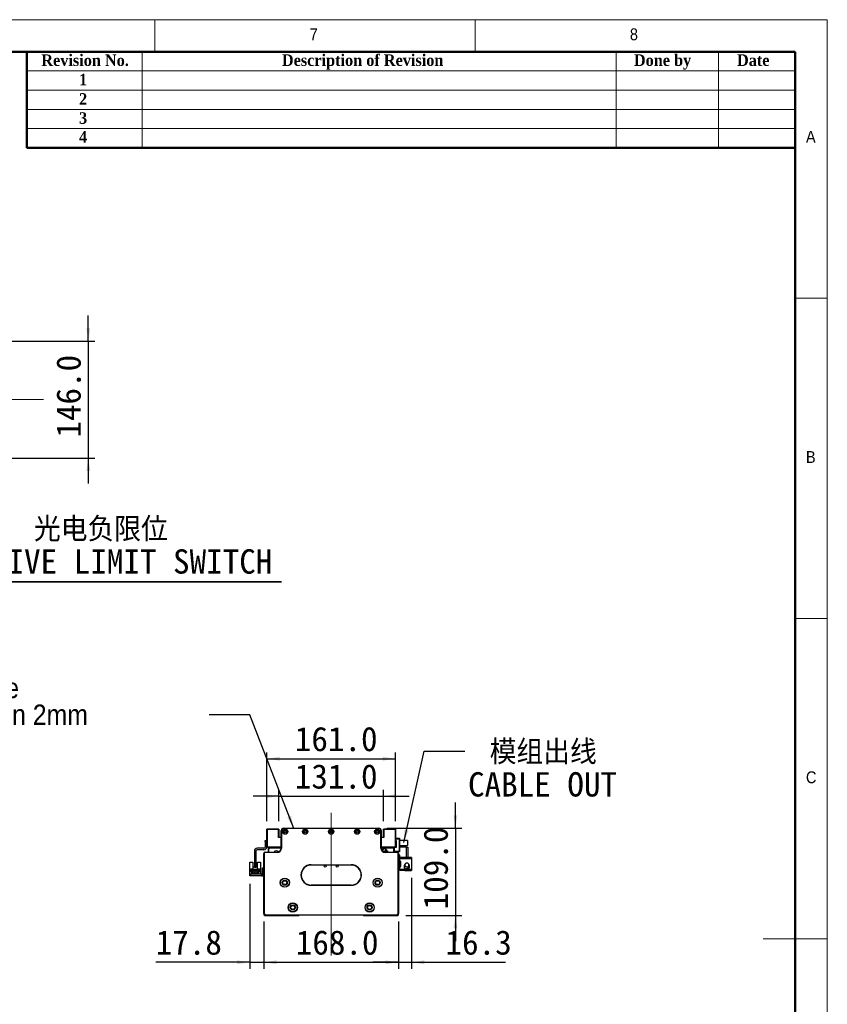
# Model space of a CAD drawing. Header units: millimetres. Extents: x 40 to 3320, y 40 to 2336.
# Tile 9 of 9: x 2311 to 3320, y 1106 to 2336. Entities that reach past the tile are written whole.
import ezdxf

# ---------------------------------------------------------------- set-up
doc = ezdxf.new("R2010")
doc.units = ezdxf.units.MM
doc.header["$LTSCALE"] = 8
doc.linetypes.add('CENTERX2', pattern=[20.32, 12.7, -2.54, 2.54, -2.54])
doc.layers.add('DIMNS', color=7, linetype='Continuous')
doc.styles.add('SLDTEXTSTYLE0', font='Gothic.ttf', dxfattribs={"width": 0.913})
doc.styles.add('SLDTEXTSTYLE1', font='timesbd.ttf', dxfattribs={"width": 0.933})
doc.styles.add('SLDTEXTSTYLE7', font='txt')
doc.styles.add('SLDTEXTSTYLE8', font='txt', dxfattribs={"bigfont": 'bigfont'})
doc.dimstyles.new('SLDDIMSTYLE0', dxfattribs={"dimtxt": 30.4, "dimasz": 16, "dimexe": 0, "dimexo": 0.0625, "dimgap": 7.6, "dimtad": 2, "dimdec": 1, "dimrnd": 1e-09, "dimzin": 4, "dimdsep": 46, "dimtxsty": 'SLDTEXTSTYLE7', "dimsah": 1, "dimcen": 0.09, "dimadec": 0, "dimazin": 1, "dimtfac": 1, "dimtdec": 1, "dimtmove": 0, "dimatfit": 0, "dimfxl": 0, "dimfrac": 2, "dimtolj": 1, "dimtzin": 12, "dimarcsym": 0})
doc.dimstyles.new('SLDDIMSTYLE4', dxfattribs={"dimtxt": 0.18, "dimasz": 16, "dimexe": 0, "dimexo": 0.0625, "dimgap": 0, "dimtad": 0, "dimtih": 1, "dimtoh": 1, "dimdec": 0, "dimrnd": 1e-09, "dimzin": 0, "dimdsep": 46, "dimtxsty": 'Standard', "dimsah": 1, "dimcen": 0.09, "dimadec": 0, "dimazin": 0, "dimtfac": 16, "dimtdec": 0, "dimtofl": 0, "dimtmove": 0, "dimatfit": 3, "dimfxl": 0, "dimfrac": 2, "dimtolj": 1, "dimtzin": 0, "dimarcsym": 0})
doc.dimstyles.new('SLDDIMSTYLE5', dxfattribs={"dimtxt": 30.4, "dimasz": 16, "dimexe": 0, "dimexo": 0.0625, "dimgap": 7.6, "dimtad": 2, "dimdec": 1, "dimrnd": 1e-09, "dimzin": 12, "dimdsep": 46, "dimtxsty": 'SLDTEXTSTYLE7', "dimsah": 1, "dimcen": 0.09, "dimadec": 0, "dimazin": 3, "dimtfac": 1, "dimtdec": 1, "dimtmove": 0, "dimatfit": 0, "dimfxl": 0, "dimfrac": 2, "dimtolj": 1, "dimtzin": 12, "dimarcsym": 0})

# ---------------------------------------------------------------- blocks, each defined once
blk = doc.blocks.new('_D')
at = {"layer": 'DIMNS'}
for p, q in [((2396.7, 1934.5), (2396.7, 1966.5)), ((1372, 1934.5), (2404.7, 1934.5)), ((2396.7, 1934.5), (2396.7, 1788.5)), ((1372, 1788.5), (2404.7, 1788.5)), ((2396.7, 1788.5), (2396.7, 1756.5))]:
    blk.add_line(p, q, dxfattribs=at)
for points in [[(2396.7, 1934.5), (2399.1, 1950.5), (2394.3, 1950.5)], [(2396.7, 1788.5), (2394.3, 1772.5), (2399.1, 1772.5)]]:
    blk.add_solid(points, dxfattribs=at)
at = {"layer": 'DIMNS', "insert": (2356.8, 1814), "char_height": 30.4, "attachment_point": 1, "rotation": 90, "style": 'SLDTEXTSTYLE7'}
blk.add_mtext('146.0', dxfattribs=at)
blk = doc.blocks.new('SW_NOTE_5')
at = {"layer": 'DIMNS', "color": 0}
for p, q in [((0, 0), (450.6, 0)), ((450.6, 0), (0, 0)), ((0, 0), (450.6, 0)), ((450.6, 0), (0, 0)), ((0, 0), (450.6, 0)), ((450.6, 0), (0, 0))]:
    blk.add_line(p, q, dxfattribs=at)
at = {"layer": 'DIMNS', "color": 0, "char_height": 30.4, "attachment_point": 2}
for s, insert, style in [('光电负限位', (224.9, 80.9), 'SLDTEXTSTYLE8'), ('NEGATIVE LIMIT SWITCH', (222, 40.8), 'SLDTEXTSTYLE7')]:
    blk.add_mtext(s, dxfattribs=dict(at, insert=insert, style=style))
blk = doc.blocks.new('_D_7')
at = {"layer": 'DIMNS'}
for p, q in [((2616.1, 1208), (2616.1, 1150.7)), ((2784.1, 1208), (2784.1, 1150.7)), ((2616.1, 1158.7), (2784.1, 1158.7))]:
    blk.add_line(p, q, dxfattribs=at)
for points in [[(2616.1, 1158.7), (2632.1, 1156.3), (2632.1, 1161.1)], [(2784.1, 1158.7), (2768.1, 1161.1), (2768.1, 1156.3)]]:
    blk.add_solid(points, dxfattribs=at)
at = {"layer": 'DIMNS', "insert": (2655.9, 1198.6), "char_height": 30.4, "attachment_point": 1, "style": 'SLDTEXTSTYLE7'}
blk.add_mtext('168.0', dxfattribs=at)
blk = doc.blocks.new('_D_8')
at = {"layer": 'DIMNS'}
for p, q in [((2598.3, 1256.5), (2598.3, 1150.7)), ((2616.1, 1209.5), (2616.1, 1150.7)), ((2598.3, 1158.7), (2480.9, 1158.7)), ((2598.3, 1158.7), (2616.1, 1158.7)), ((2616.1, 1158.7), (2648.1, 1158.7))]:
    blk.add_line(p, q, dxfattribs=at)
for points in [[(2598.3, 1158.7), (2582.3, 1161.1), (2582.3, 1156.3)], [(2616.1, 1158.7), (2632.1, 1156.3), (2632.1, 1161.1)]]:
    blk.add_solid(points, dxfattribs=at)
at = {"layer": 'DIMNS', "insert": (2480.9, 1198.6), "char_height": 30.4, "attachment_point": 1, "style": 'SLDTEXTSTYLE7'}
blk.add_mtext('17.8', dxfattribs=at)
blk = doc.blocks.new('_D_9')
at = {"layer": 'DIMNS'}
for p, q in [((2800.4, 1264.3), (2800.4, 1150.7)), ((2784.1, 1209.5), (2784.1, 1150.7)), ((2784.1, 1158.7), (2752.1, 1158.7)), ((2784.1, 1158.7), (2800.4, 1158.7)), ((2800.4, 1158.7), (2917.9, 1158.7))]:
    blk.add_line(p, q, dxfattribs=at)
for points in [[(2784.1, 1158.7), (2768.1, 1161.1), (2768.1, 1156.3)], [(2800.4, 1158.7), (2816.4, 1156.3), (2816.4, 1161.1)]]:
    blk.add_solid(points, dxfattribs=at)
at = {"layer": 'DIMNS', "insert": (2843, 1198.6), "char_height": 30.4, "attachment_point": 1, "style": 'SLDTEXTSTYLE7'}
blk.add_mtext('16.3', dxfattribs=at)
blk = doc.blocks.new('_D_10')
at = {"layer": 'DIMNS'}
for p, q in [((2855.4, 1326.2), (2855.4, 1358.2)), ((2769.8, 1326.2), (2863.4, 1326.2)), ((2855.4, 1326.2), (2855.4, 1217.2)), ((2793.3, 1217.2), (2863.4, 1217.2)), ((2855.4, 1217.2), (2855.4, 1185.2))]:
    blk.add_line(p, q, dxfattribs=at)
for points in [[(2855.4, 1326.2), (2857.8, 1342.2), (2853, 1342.2)], [(2855.4, 1217.2), (2853, 1201.2), (2857.8, 1201.2)]]:
    blk.add_solid(points, dxfattribs=at)
at = {"layer": 'DIMNS', "insert": (2815.5, 1224.8), "char_height": 30.4, "attachment_point": 1, "rotation": 90, "style": 'SLDTEXTSTYLE7'}
blk.add_mtext('109.0', dxfattribs=at)
blk = doc.blocks.new('_D_11')
at = {"layer": 'DIMNS'}
for p, q in [((2634.6, 1366.1), (2602.6, 1366.1)), ((2634.6, 1335), (2634.6, 1374.1)), ((2634.6, 1366.1), (2765.6, 1366.1)), ((2765.6, 1335), (2765.6, 1374.1)), ((2765.6, 1366.1), (2797.6, 1366.1))]:
    blk.add_line(p, q, dxfattribs=at)
for points in [[(2634.6, 1366.1), (2618.6, 1368.5), (2618.6, 1363.7)], [(2765.6, 1366.1), (2781.6, 1363.7), (2781.6, 1368.5)]]:
    blk.add_solid(points, dxfattribs=at)
at = {"layer": 'DIMNS', "insert": (2654.7, 1406), "char_height": 30.4, "attachment_point": 1, "style": 'SLDTEXTSTYLE7'}
blk.add_mtext('131.0', dxfattribs=at)
blk = doc.blocks.new('_D_12')
at = {"layer": 'DIMNS'}
for p, q in [((2619.6, 1335), (2619.6, 1420.9)), ((2780.6, 1335), (2780.6, 1420.9)), ((2619.6, 1412.9), (2780.6, 1412.9))]:
    blk.add_line(p, q, dxfattribs=at)
for points in [[(2619.6, 1412.9), (2635.6, 1410.5), (2635.6, 1415.3)], [(2780.6, 1412.9), (2764.6, 1415.3), (2764.6, 1410.5)]]:
    blk.add_solid(points, dxfattribs=at)
at = {"layer": 'DIMNS', "insert": (2654.7, 1452.8), "char_height": 30.4, "attachment_point": 1, "style": 'SLDTEXTSTYLE7'}
blk.add_mtext('161.0', dxfattribs=at)
blk = doc.blocks.new('SW_NOTE_6')
at = {"layer": 'DIMNS', "color": 0, "char_height": 30.4, "attachment_point": 1}
for s, insert, style in [(' 模组出线', (4.1, 14.1), 'SLDTEXTSTYLE8'), ('CABLE OUT', (4.1, -26.1), 'SLDTEXTSTYLE7')]:
    blk.add_mtext(s, dxfattribs=dict(at, insert=insert, style=style))
blk = doc.blocks.new('SW_NOTE_7')
at = {"layer": 'DIMNS', "color": 0, "char_height": 25.4, "attachment_point": 1, "style": 'SLDTEXTSTYLE0'}
for s, insert in [('The distance between the load plate and the ', (-848, 46.2)), ('steel belt protection belt shall be greater than 2mm', (-848, 12.8))]:
    blk.add_mtext(s, dxfattribs=dict(at, insert=insert))

msp = doc.modelspace()

# ---------------------------------------------------------------- linework, layer by layer
at = {"color": 7, "linetype": 'Continuous', "lineweight": 18}
for p, q in [((3320, 2336), (40, 2336)), ((2480, 2336), (2480, 2296)), ((2880, 2296), (2880, 2336)), ((3320, 40), (3320, 2336)), ((80, 2296), (3280, 2296)), ((2464, 2296), (2464, 2176)), ((3056, 2296), (3056, 2176)), ((3184, 2296), (3184, 2176)), ((3280, 2296), (3280, 2176)), ((3280, 2296), (3280, 80)), ((2320, 2272), (3280, 2272)), ((2320, 2248), (3280, 2248)), ((2320, 2224), (3280, 2224)), ((2320, 2200), (3280, 2200)), ((3320, 1988), (3280, 1988)), ((3280, 1588), (3320, 1588)), ((3320, 1188), (3240, 1188))]:
    msp.add_line(p, q, dxfattribs=at)
at = {"color": 7, "linetype": 'Continuous', "lineweight": 50}
for p, q in [((3280, 2296), (80, 2296)), ((2320, 2296), (2320, 2176)), ((3280, 2296), (3280, 80)), ((3280, 2176), (2320, 2176))]:
    msp.add_line(p, q, dxfattribs=at)
at = {"color": 7, "linetype": 'Continuous', "lineweight": 25}
for p, q in [((2619.9425403, 1325.1522997), (2619.6425427, 1324.8522947)), ((2619.9425403, 1324.8522947), (2619.6425427, 1324.8522947)), ((2619.6425427, 1302.9522965), (2619.6425427, 1324.8522947)), ((2619.9425403, 1324.8522947), (2619.9425403, 1325.1522997)), ((2619.9425403, 1325.1522997), (2634.3425382, 1325.1522997)), ((2619.9425403, 1324.8522947), (2619.9425403, 1302.9522965)), ((2634.3425382, 1324.8522947), (2619.9425403, 1324.8522947)), ((2634.3425382, 1324.8522947), (2634.3425382, 1325.1522997)), ((2634.6425433, 1324.8522947), (2634.3425382, 1325.1522997)), ((2634.3425382, 1314.6523008), (2634.3425382, 1324.8522947)), ((2634.3425382, 1324.8522947), (2634.6425433, 1324.8522947)), ((2634.6425433, 1324.8522947), (2634.6425433, 1314.6523008)), ((2637.6425419, 1301.1522958), (2637.6425419, 1323.1522957)), ((2637.6425419, 1323.1522957), (2637.9425432, 1323.1522957)), ((2637.9425432, 1323.1522957), (2637.9425432, 1301.1522958)), ((2638.1425429, 1324.8106087), (2638.1425429, 1324.8522947)), ((2638.1425429, 1324.8522947), (2638.1706987, 1324.8522947)), ((2640.6425405, 1326.1522943), (2759.6425433, 1326.1522943)), ((2640.6425405, 1326.1522943), (2640.6425405, 1325.8522967)), ((2759.6425433, 1325.8522967), (2640.6425405, 1325.8522967)), ((2759.6425433, 1326.1522943), (2759.6425433, 1325.8522967)), ((2762.1143851, 1324.8522947), (2762.1425409, 1324.8522947)), ((2762.1425409, 1324.8522947), (2762.1425409, 1324.8106087)), ((2762.6425419, 1323.1522957), (2762.3425405, 1323.1522957)), ((2762.3425405, 1301.1522958), (2762.3425405, 1323.1522957)), ((2762.6425419, 1323.1522957), (2762.6425419, 1301.1522958)), ((2765.9425456, 1325.1522997), (2765.6425405, 1324.8522947)), ((2765.6425405, 1324.8522947), (2765.9425456, 1324.8522947)), ((2765.6425405, 1314.6523008), (2765.6425405, 1324.8522947)), ((2765.9425456, 1325.1522997), (2765.9425456, 1324.8522947)), ((2765.9425456, 1325.1522997), (2780.3425435, 1325.1522997)), ((2780.3425435, 1324.8522947), (2765.9425456, 1324.8522947)), ((2765.9425456, 1324.8522947), (2765.9425456, 1314.6523008)), ((2780.3425435, 1325.1522997), (2780.3425435, 1324.8522947)), ((2780.6425411, 1324.8522947), (2780.3425435, 1325.1522997)), ((2780.6425411, 1324.8522947), (2780.3425435, 1324.8522947)), ((2780.3425435, 1302.9522965), (2780.3425435, 1324.8522947)), ((2780.6425411, 1324.8522947), (2780.6425411, 1302.9522965)), ((2617.6425386, 1310.6523002), (2619.6425427, 1310.6523002)), ((2617.6425386, 1309.6523056), (2617.6425386, 1310.6523002)), ((2619.6425427, 1309.6523056), (2617.6425386, 1309.6523056)), ((2617.6425386, 1309.6523056), (2617.6425386, 1302.6523063)), ((2637.6425419, 1314.6523008), (2634.3425382, 1314.6523008)), ((2765.9425456, 1314.6523008), (2762.6425419, 1314.6523008)), ((2780.6425411, 1313.6522988), (2785.3425387, 1313.6522988)), ((2785.3425387, 1312.6522968), (2780.6425411, 1312.6522968)), ((2780.6425411, 1310.6523002), (2781.1425421, 1310.6523002)), ((2780.6425411, 1304.6522954), (2781.1425421, 1304.6522954)), ((2781.1425421, 1310.6523002), (2781.1425421, 1302.1522978)), ((2785.3425387, 1312.6522968), (2785.3425387, 1313.6522988)), ((2785.3425387, 1313.6522988), (2785.6425438, 1313.3523012)), ((2785.3425387, 1297.6522962), (2785.3425387, 1312.6522968)), ((2785.6425438, 1312.528036), (2785.3425387, 1312.6522968)), ((2785.6425438, 1313.3523012), (2785.6425438, 1312.528036)), ((2785.6425438, 1312.528036), (2785.6425438, 1297.7765644)), ((2795.6425417, 1310.6523002), (2785.6425438, 1310.6523002)), ((2785.6425438, 1304.6522954), (2795.6425417, 1304.6522954)), ((2795.6425417, 1310.6523002), (2795.6425417, 1304.6522954)), ((2604.1425411, 1297.6523036), (2604.1425411, 1278.1523013)), ((2606.1425451, 1297.6523036), (2606.1425451, 1278.1523013)), ((2616.142543, 1301.1523033), (2607.6425407, 1301.1523033)), ((2616.142543, 1299.1523067), (2607.6425407, 1299.1523067)), ((2616.142543, 1219.652298), (2616.142543, 1294.6522975)), ((2616.4425407, 1294.6522975), (2616.142543, 1294.6522975)), ((2616.4425407, 1294.6522975), (2616.4425407, 1219.7765621)), ((2617.6425386, 1295.8522955), (2617.6425386, 1296.1523006)), ((2617.6425386, 1296.1523006), (2632.6425392, 1296.1523006)), ((2632.6425392, 1295.8522955), (2617.6425386, 1295.8522955)), ((2619.6425427, 1302.9522965), (2619.6425427, 1302.6523063)), ((2619.6425427, 1302.9522965), (2619.9425403, 1302.6522988)), ((2619.9425403, 1302.9522965), (2619.6425427, 1302.9522965)), ((2619.9425403, 1302.9522965), (2619.9425403, 1302.6522988)), ((2619.9425403, 1302.9522965), (2637.6425419, 1302.9522965)), ((2637.6425419, 1302.6522988), (2619.9425403, 1302.6522988)), ((2621.6425393, 1301.6522968), (2622.6425413, 1302.6522988)), ((2621.6425393, 1296.6523016), (2621.6425393, 1301.6522968)), ((2621.6425393, 1296.6523016), (2621.6425393, 1296.1523006)), ((2622.042546, 1296.2522948), (2621.6425393, 1296.6523016)), ((2622.042546, 1296.1523006), (2622.042546, 1296.2522948)), ((2622.242542, 1300.902299), (2623.1925432, 1301.8523002)), ((2622.242542, 1296.1523006), (2622.242542, 1300.902299)), ((2622.3425437, 1300.812296), (2623.2825462, 1301.7522985)), ((2622.3425437, 1296.1523006), (2622.3425437, 1300.812296)), ((2623.1925432, 1301.8523002), (2637.6425419, 1301.8523002)), ((2623.2825462, 1301.7522985), (2637.6425419, 1301.7522985)), ((2632.6425392, 1295.8522955), (2632.6425392, 1296.1523006)), ((2635.5675403, 1302.6522988), (2635.8625162, 1302.3573229)), ((2636.3574956, 1302.1522978), (2637.6425419, 1302.1522978)), ((2637.9425432, 1301.1522958), (2637.6425419, 1301.1522958)), ((2762.9221994, 1300.6522948), (2762.2661907, 1300.6522948)), ((2762.6425419, 1301.1522958), (2762.3425405, 1301.1522958)), ((2762.6425419, 1302.9522965), (2780.3425435, 1302.9522965)), ((2780.3425435, 1302.6522988), (2762.6425419, 1302.6522988)), ((2762.6425419, 1302.1522978), (2763.9275882, 1302.1522978)), ((2762.6425419, 1301.8523002), (2777.0925406, 1301.8523002)), ((2762.6425419, 1301.7522985), (2777.0025376, 1301.7522985)), ((2764.4225676, 1302.3573229), (2764.7175435, 1302.6522988)), ((2767.883556, 1297.1522952), (2764.6596674, 1297.1522952)), ((2768.9209375, 1299.482427), (2766.1154289, 1300.4221762)), ((2767.6425446, 1296.1523006), (2767.6425446, 1295.8522955)), ((2767.6425446, 1296.1523006), (2782.6425452, 1296.1523006)), ((2782.6425452, 1295.8522955), (2767.6425446, 1295.8522955)), ((2777.0025376, 1301.7522985), (2777.9425401, 1300.812296)), ((2777.0925406, 1301.8523002), (2778.0425418, 1300.902299)), ((2777.6425425, 1302.6522988), (2778.6425445, 1301.6522968)), ((2777.9425401, 1300.812296), (2777.9425401, 1296.1523006)), ((2778.0425418, 1300.902299), (2778.0425418, 1296.1523006)), ((2779.1425381, 1302.1522978), (2778.6425445, 1301.6522968)), ((2778.6425445, 1301.6522968), (2778.6425445, 1296.1523006)), ((2778.6425445, 1297.6522962), (2785.3425387, 1297.6522962)), ((2785.3425387, 1296.6523016), (2778.6425445, 1296.6523016)), ((2781.1425421, 1302.1522978), (2779.1425381, 1302.1522978)), ((2780.3425435, 1302.6522988), (2780.3425435, 1302.9522965)), ((2780.6425411, 1302.9522965), (2780.3425435, 1302.9522965)), ((2780.3425435, 1302.6522988), (2780.6425411, 1302.9522965)), ((2781.1425421, 1302.6523063), (2780.3425435, 1302.6523063)), ((2782.6425452, 1296.1523006), (2782.6425452, 1295.8522955)), ((2784.1425408, 1294.6522975), (2783.8425431, 1294.6522975)), ((2783.8425431, 1219.7765621), (2783.8425431, 1294.6522975)), ((2784.1425408, 1294.6522975), (2784.1425408, 1219.652298)), ((2786.0425431, 1292.6523009), (2784.1425408, 1292.6523009)), ((2785.6425438, 1297.7765644), (2785.3425387, 1297.6522962)), ((2785.3425387, 1296.6523016), (2785.3425387, 1297.6522962)), ((2785.6425438, 1296.9522992), (2785.3425387, 1296.6523016)), ((2794.0425444, 1302.6523063), (2785.6425438, 1302.6523063)), ((2785.6425438, 1297.7765644), (2785.6425438, 1296.9522992)), ((2786.0425431, 1289.6523023), (2786.0425431, 1292.6523009)), ((2794.0425444, 1289.6523023), (2794.0425444, 1302.6523063)), ((2794.0425444, 1302.6523063), (2796.042541, 1302.6523063)), ((2796.042541, 1302.6523063), (2796.042541, 1289.6523023)), ((2598.4425414, 1283.5523034), (2602.1425445, 1283.5523034)), ((2598.4425414, 1274.6523017), (2598.4425414, 1283.5523034)), ((2602.1425445, 1283.5523034), (2602.1425445, 1275.1523027)), ((2608.1425417, 1275.1523027), (2608.1425417, 1283.5523034)), ((2608.1425417, 1283.5523034), (2611.8425447, 1283.5523034)), ((2611.8425447, 1283.5523034), (2611.8425447, 1274.6523017)), ((2675.1425415, 1280.4522956), (2675.1425415, 1280.152298)), ((2675.1425415, 1280.4522956), (2725.1425423, 1280.4522956)), ((2725.1425423, 1280.152298), (2675.1425415, 1280.152298)), ((2725.1425423, 1280.4522956), (2725.1425423, 1280.152298)), ((2786.0425431, 1289.6523023), (2786.0425431, 1288.4523043)), ((2794.0425444, 1289.6523023), (2786.0425431, 1289.6523023)), ((2786.0425431, 1284.4523037), (2786.0425431, 1288.4523043)), ((2786.0425431, 1288.4523043), (2800.442541, 1288.4523043)), ((2786.0425431, 1284.4523037), (2786.0425431, 1283.9523027)), ((2787.0425451, 1284.4523037), (2786.0425431, 1284.4523037)), ((2786.0425431, 1283.9523027), (2786.0425431, 1278.9523037)), ((2787.0425451, 1283.9523027), (2786.0425431, 1283.9523027)), ((2787.0425451, 1278.4523027), (2787.0425451, 1284.4523037)), ((2791.4917711, 1279.2492727), (2791.3925443, 1278.4523027)), ((2791.7264495, 1279.8871988), (2791.5912811, 1279.5713613)), ((2791.6033212, 1280.0313378), (2791.6373331, 1280.0424987)), ((2791.7591874, 1279.8710907), (2791.6367296, 1279.9313473)), ((2791.6373331, 1280.0424987), (2792.0211051, 1280.6174899)), ((2791.7974163, 1279.9637275), (2791.6373331, 1280.0424987)), ((2792.0425404, 1289.6523023), (2792.0425404, 1289.4523064)), ((2800.442541, 1289.4523064), (2792.0425404, 1289.4523064)), ((2796.042541, 1289.6523023), (2794.0425444, 1289.6523023)), ((2796.9342638, 1279.0052587), (2796.9616745, 1279.02599)), ((2800.442541, 1289.4523064), (2800.442541, 1288.4523043)), ((2800.442541, 1288.4523043), (2800.442541, 1274.452302)), ((2598.3425397, 1266.6523041), (2598.3425397, 1268.6523044)), ((2598.3425397, 1268.6523044), (2599.3425418, 1268.6523044)), ((2598.4425414, 1268.6523044), (2598.4425414, 1274.6523017)), ((2599.2425401, 1274.6523017), (2598.4425414, 1274.6523017)), ((2599.2425401, 1274.6523017), (2599.7425411, 1275.1523027)), ((2599.3425418, 1268.6523044), (2599.3425418, 1266.6523041)), ((2613.1425444, 1268.6523044), (2599.3425418, 1268.6523044)), ((2602.3425404, 1275.1523027), (2599.7425411, 1275.1523027)), ((2600.1425404, 1274.6023046), (2602.3425404, 1274.6023046)), ((2600.1425404, 1271.1523021), (2600.1425404, 1274.6023046)), ((2600.942539, 1271.1523021), (2600.1425404, 1271.1523021)), ((2600.942539, 1272.8023039), (2609.3425397, 1272.8023039)), ((2600.942539, 1271.1523021), (2600.942539, 1272.8023039)), ((2600.942539, 1270.1023029), (2600.942539, 1271.1523021)), ((2602.1425445, 1270.1023029), (2600.942539, 1270.1023029)), ((2601.8925402, 1271.7523048), (2601.8925402, 1271.2523038)), ((2602.3925412, 1271.7523048), (2601.8925402, 1271.7523048)), ((2601.8925402, 1271.2523038), (2602.3925412, 1271.2523038)), ((2602.1425445, 1269.3023043), (2602.1425445, 1270.1023029)), ((2608.1425417, 1270.1023029), (2602.1425445, 1270.1023029)), ((2608.1425417, 1269.3023043), (2602.1425445, 1269.3023043)), ((2602.3425404, 1274.6023046), (2602.3425404, 1275.1523027)), ((2602.3425404, 1275.1523027), (2607.9425383, 1275.1523027)), ((2602.6925389, 1274.6023046), (2602.3425404, 1274.6023046)), ((2602.3925412, 1271.2523038), (2602.3925412, 1271.7523048)), ((2602.6925389, 1273.5023046), (2602.6925389, 1274.6023046)), ((2607.5925399, 1273.5023046), (2602.6925389, 1273.5023046)), ((2603.8925443, 1271.7523048), (2603.8925443, 1271.2523038)), ((2604.3925453, 1271.7523048), (2603.8925443, 1271.7523048)), ((2603.8925443, 1271.2523038), (2604.3925453, 1271.2523038)), ((2604.1425411, 1278.1523013), (2606.1425451, 1278.1523013)), ((2604.1425411, 1277.152303), (2604.1425411, 1278.1523013)), ((2606.1425451, 1277.152303), (2604.1425411, 1277.152303)), ((2604.3425444, 1273.5023046), (2604.3425444, 1274.1023036)), ((2604.3425444, 1274.1023036), (2605.9425417, 1274.1023036)), ((2604.3925453, 1271.2523038), (2604.3925453, 1271.7523048)), ((2605.8925409, 1271.7523048), (2605.8925409, 1271.2523038)), ((2606.3925419, 1271.7523048), (2605.8925409, 1271.7523048)), ((2605.8925409, 1271.2523038), (2606.3925419, 1271.2523038)), ((2605.9425417, 1273.5023046), (2605.9425417, 1274.1023036)), ((2606.1425451, 1278.1523013), (2606.1425451, 1277.152303)), ((2606.3925419, 1271.2523038), (2606.3925419, 1271.7523048)), ((2607.9425383, 1274.6023046), (2607.5925399, 1274.6023046)), ((2607.5925399, 1274.6023046), (2607.5925399, 1273.5023046)), ((2607.8925449, 1271.7523048), (2607.8925449, 1271.2523038)), ((2608.3925385, 1271.7523048), (2607.8925449, 1271.7523048)), ((2607.8925449, 1271.2523038), (2608.3925385, 1271.2523038)), ((2607.9425383, 1275.1523027), (2607.9425383, 1274.6023046)), ((2610.5425451, 1275.1523027), (2607.9425383, 1275.1523027)), ((2607.9425383, 1274.6023046), (2610.1425383, 1274.6023046)), ((2608.1425417, 1270.1023029), (2608.1425417, 1269.3023043)), ((2609.3425397, 1270.1023029), (2608.1425417, 1270.1023029)), ((2608.3925385, 1271.2523038), (2608.3925385, 1271.7523048)), ((2609.3425397, 1272.8023039), (2609.3425397, 1271.1523021)), ((2609.3425397, 1271.1523021), (2609.3425397, 1270.1023029)), ((2610.1425383, 1271.1523021), (2609.3425397, 1271.1523021)), ((2610.1425383, 1274.6023046), (2610.1425383, 1271.1523021)), ((2610.5425451, 1275.1523027), (2611.0425387, 1274.6523017)), ((2611.8425447, 1274.6523017), (2611.0425387, 1274.6523017)), ((2611.8425447, 1274.6523017), (2611.8425447, 1268.6523044)), ((2613.1425444, 1268.6523044), (2613.1425444, 1266.6523041)), ((2614.142539, 1276.652302), (2616.142543, 1276.652302)), ((2614.142539, 1275.6523037), (2614.142539, 1276.652302)), ((2616.142543, 1275.6523037), (2614.142539, 1275.6523037)), ((2614.142539, 1267.6523024), (2614.142539, 1275.6523037)), ((2614.142539, 1267.6523024), (2616.142543, 1267.6523024)), ((2614.142539, 1266.6523041), (2614.142539, 1267.6523024)), ((2786.0425431, 1278.4523027), (2786.0425431, 1278.9523037)), ((2786.0425431, 1278.9523037), (2787.0425451, 1278.9523037)), ((2786.0425431, 1274.452302), (2786.0425431, 1278.4523027)), ((2786.0425431, 1278.4523027), (2787.0425451, 1278.4523027)), ((2786.0425431, 1274.452302), (2786.0425431, 1273.2523041)), ((2800.442541, 1274.452302), (2786.0425431, 1274.452302)), ((2792.0425404, 1273.2523041), (2786.0425431, 1273.2523041)), ((2791.6373331, 1276.8621067), (2791.6033212, 1276.8732676)), ((2792.0425404, 1273.4523037), (2800.442541, 1273.4523037)), ((2792.0425404, 1273.4523037), (2792.0425404, 1273.2523041)), ((2800.442541, 1274.452302), (2800.442541, 1273.4523037)), ((2599.3425418, 1266.6523041), (2598.3425397, 1266.6523041)), ((2613.1425444, 1266.6523041), (2599.3425418, 1266.6523041)), ((2616.142543, 1266.6523041), (2614.142539, 1266.6523041)), ((2675.1425415, 1255.1522994), (2675.1425415, 1254.8522981)), ((2675.1425415, 1255.1522994), (2725.1425423, 1255.1522994)), ((2725.1425423, 1254.8522981), (2675.1425415, 1254.8522981)), ((2725.1425423, 1255.1522994), (2725.1425423, 1254.8522981)), ((2616.4425407, 1219.7765621), (2616.142543, 1219.652298)), ((2618.1425396, 1217.652298), (2616.142543, 1219.652298)), ((2616.142543, 1219.652298), (2616.142543, 1218.152298)), ((2616.142543, 1218.152298), (2617.1425451, 1217.1522979)), ((2616.4425407, 1219.7765621), (2618.2668079, 1217.952298)), ((2618.2668079, 1217.952298), (2618.1425396, 1217.652298)), ((2782.1425442, 1217.652298), (2618.1425396, 1217.652298)), ((2618.2668079, 1217.952298), (2782.0182759, 1217.952298)), ((2659.6425418, 1217.1522979), (2660.1425428, 1217.652298)), ((2740.142541, 1217.652298), (2740.642542, 1217.1522979)), ((2782.0182759, 1217.952298), (2783.8425431, 1219.7765621)), ((2782.0182759, 1217.952298), (2782.1425442, 1217.652298)), ((2784.1425408, 1219.652298), (2782.1425442, 1217.652298)), ((2783.1425387, 1217.1522979), (2784.1425408, 1218.152298)), ((2783.8425431, 1219.7765621), (2784.1425408, 1219.652298)), ((2784.1425408, 1218.152298), (2784.1425408, 1219.652298)), ((2617.1425451, 1217.1522979), (2659.6425418, 1217.1522979)), ((2740.642542, 1217.1522979), (2783.1425387, 1217.1522979))]:
    msp.add_line(p, q, dxfattribs=at)
at = {"color": 7, "linetype": 'Continuous', "lineweight": 25, "flags": 128}
for points in [[(2764.6596674, 1297.1522952), (2764.7373769, 1298.2802013), (2764.9611328, 1299.2720598), (2765.3039414, 1300.0082443), (2765.7244597, 1300.399966), (2766.1154289, 1300.4221762)], [(2767.883556, 1297.1522952), (2767.9534499, 1298.0516026), (2768.1524996, 1298.8139981), (2768.4503887, 1299.3234167), (2768.801773, 1299.5022977), (2769.1531647, 1299.3234167), (2769.4510538, 1298.8139981), (2769.6500961, 1298.0516026), (2769.71999, 1297.1522952)], [(2767.9708395, 1296.1523006), (2767.9534499, 1296.2529952), (2767.883556, 1297.1522952)], [(2768.4777994, 1297.1522952), (2768.5024608, 1297.4696005), (2768.57269, 1297.7385962), (2768.6777953, 1297.9183415), (2768.801773, 1297.9814554), (2768.9257581, 1297.9183415), (2769.0090928, 1297.7894539)], [(2769.0090928, 1296.5151364), (2768.9257581, 1296.3862563), (2768.801773, 1296.3231424), (2768.6777953, 1296.3862563), (2768.57269, 1296.5659941), (2768.5024608, 1296.8349973), (2768.4777994, 1297.1522952)], [(2769.71999, 1297.1522952), (2769.6500961, 1296.2529952), (2769.6327139, 1296.1523006)], [(2613.1425444, 1266.6523041), (2613.7278099, 1266.7099455), (2614.142539, 1266.8238761)]]:
    msp.add_lwpolyline(points, dxfattribs=at)
at = {"color": 7, "linetype": 'Continuous', "lineweight": 25}
for centre, radius in [((2642.6425419, 1321.902298), 3.25), ((2642.6425419, 1321.902298), 3), ((2642.6425419, 1321.902298), 1.6), ((2642.6425419, 1321.902298), 1.25), ((2667.6425419, 1321.902298), 3.25), ((2667.6425419, 1321.902298), 3), ((2667.6425419, 1321.902298), 1.6), ((2667.6425419, 1321.902298), 1.25), ((2700.1425419, 1321.902298), 3.25), ((2700.1425419, 1321.902298), 3), ((2700.1425419, 1321.902298), 1.6), ((2700.1425419, 1321.902298), 1.25), ((2732.6425419, 1321.902298), 3.25), ((2732.6425419, 1321.902298), 3), ((2732.6425419, 1321.902298), 1.6), ((2732.6425419, 1321.902298), 1.25), ((2757.6425419, 1321.902298), 3.25), ((2757.6425419, 1321.902298), 3), ((2757.6425419, 1321.902298), 1.6), ((2757.6425419, 1321.902298), 1.25), ((2692.6425419, 1278.8556623), 1.25), ((2707.6425419, 1278.8556623), 1.25), ((2642.1425419, 1258.152298), 5.75), ((2642.1425419, 1258.152298), 5.5), ((2642.1425419, 1258.152298), 3.2), ((2642.1425419, 1258.152298), 2.5), ((2642.1425419, 1258.152298), 2.45), ((2758.1425419, 1258.152298), 5.75), ((2758.1425419, 1258.152298), 5.5), ((2758.1425419, 1258.152298), 3.2), ((2758.1425419, 1258.152298), 2.5), ((2758.1425419, 1258.152298), 2.45), ((2652.1425419, 1227.152298), 5.75), ((2652.1425419, 1227.152298), 5.5), ((2652.1425419, 1227.152298), 3.2), ((2748.1425419, 1227.152298), 5.75), ((2748.1425419, 1227.152298), 5.5), ((2748.1425419, 1227.152298), 3.2), ((2652.1425419, 1227.152298), 2.5), ((2652.1425419, 1227.152298), 2.45), ((2748.1425419, 1227.152298), 2.5), ((2748.1425419, 1227.152298), 2.45)]:
    msp.add_circle(centre, radius, dxfattribs=at)
for centre, radius, start, end in [((2640.6425419, 1323.152298), 3, 90, 180), ((2640.6425419, 1323.152298), 2.7, 90, 180), ((2759.6425419, 1323.152298), 3, 0, 90), ((2759.6425419, 1323.152298), 2.7, 0, 90), ((2607.6425419, 1297.652303), 3.5, 90, 180), ((2607.6425419, 1297.652303), 1.5, 90, 180), ((2616.1425419, 1302.652303), 3.5, 270, 0), ((2616.1425419, 1302.652303), 1.5, 270, 0), ((2617.6425419, 1294.652298), 1.5, 90, 180), ((2617.6425419, 1294.652298), 1.2, 90, 180), ((2631.6425426, 1294.652298), 3.25, 33.6321458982, 152.5135737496), ((2632.6425419, 1301.152298), 5.3, 270, 0), ((2632.6425419, 1301.152298), 5, 270, 0), ((2636.3574921, 1302.852298), 0.7, 225.0000000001, 270), ((2767.6425419, 1301.152298), 5.3, 180, 270), ((2767.6425419, 1301.152298), 5, 180, 270), ((2766.1028105, 1298.1868891), 2.6140531, 134.1989608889, 176.1913589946), ((2763.9275917, 1302.852298), 0.7, 270, 314.9999999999), ((2767.6511437, 1297.152298), 1.5, 359.9224033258, 25.1362392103), ((2767.6511437, 1297.152298), 1.5, 334.8637607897, 359.9224033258), ((2768.6425412, 1294.652298), 3.25, 27.4864262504, 71.1610907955), ((2782.6425419, 1294.652298), 1.5, 0, 90), ((2782.6425419, 1294.652298), 1.2, 0, 90), ((2675.1425419, 1267.652298), 12.8, 90, 270), ((2675.1425419, 1267.652298), 12.5, 90, 270), ((2725.1425419, 1267.652298), 12.8, 270, 90), ((2725.1425419, 1267.652298), 12.5, 270, 90), ((2794.6425419, 1278.452303), 3.4, 207.8854130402, 44.3134751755), ((2794.6425419, 1278.452303), 3.45, 0, 47.8989058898), ((2613.1425419, 1269.652303), 1, 270, 0), ((2794.6425419, 1278.452303), 3.45, 237.5742082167, 0), ((2794.6425419, 1278.452303), 2.5, 274.0682455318, 11.0547454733), ((2794.6425419, 1278.452303), 2.6, 277.2742732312, 10.9089677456)]:
    msp.add_arc(centre, radius, start, end, dxfattribs=at)
for points, knots in [([(2764.4903455, 1300.184972), (2764.290737, 1300.1539826), (2763.7900909, 1300.0762568), (2763.0808797, 1300.2643346), (2762.7574128, 1300.4687465), (2762.6383286, 1300.5440006)], [0, 0, 0, 0, 0.2952585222, 0.7405498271, 1, 1, 1, 1]), ([(2766.0139371, 1300.4169161), (2765.9354007, 1300.4356998), (2765.5586968, 1300.5257972), (2764.9229464, 1300.4071416), (2764.4640321, 1300.1479215), (2764.2703969, 1300.0385458)], [0, 0, 0, 0, 0.1321392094, 0.6338131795, 1, 1, 1, 1]), ([(2769.031899, 1297.1522952), (2768.9640869, 1297.1522952), (2768.828461, 1297.1522952), (2768.5946875, 1297.1522952), (2768.4777994, 1297.1522952)], [0, 0, 0, 0, 0.4999942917, 1, 1, 1, 1]), ([(2792.4689297, 1281.3789913), (2792.2871371, 1281.0199837), (2791.9540261, 1280.3621493), (2791.4945011, 1279.302878), (2791.2746398, 1278.482325), (2791.2186119, 1277.8125391), (2791.3218994, 1277.2522478), (2791.5466221, 1276.6487235), (2791.9998204, 1276.0518134), (2792.6846964, 1275.6141898), (2793.4085359, 1275.3769823), (2794.1706717, 1275.3739202), (2794.8797453, 1275.6085121), (2795.0596988, 1275.7295783), (2795.0126196, 1275.7659746), (2794.995958, 1275.7788556)], [0, 0, 0, 0, 0.1800973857, 0.3300048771, 0.4496463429, 0.539748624, 0.5746231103, 0.6053229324, 0.6784014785, 0.7214071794, 0.7619833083, 0.8291618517, 0.8886689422, 0.9605991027, 1, 1, 1, 1]), ([(2796.0319463, 1282.2154606), (2796.2810468, 1281.9856453), (2796.7798052, 1281.5255005), (2797.1846917, 1280.6081989), (2797.22601, 1279.6906751), (2796.9458507, 1278.8956656), (2796.4349899, 1278.2791653), (2795.7416134, 1277.8689694), (2794.9343424, 1277.7045797), (2794.095072, 1277.8087183), (2793.3162671, 1278.1794533), (2792.6954407, 1278.7808285), (2792.304608, 1279.5436625), (2792.2176183, 1280.388575), (2792.3217807, 1281.1468994), (2792.6662661, 1281.7395846), (2793.1972428, 1282.1604351), (2793.9308446, 1282.4057721), (2794.6770495, 1282.4837572), (2795.2210638, 1282.5107927), (2795.4800043, 1282.4958244), (2795.5650479, 1282.5008534), (2795.5873733, 1282.4893894), (2795.6615529, 1282.4573863), (2795.8176632, 1282.368852), (2795.9497477, 1282.2743012), (2796.0319463, 1282.2154606)], [0, 0, 0, 0, 0.0648169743, 0.1297789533, 0.1897320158, 0.2426183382, 0.2944129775, 0.3462427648, 0.3987238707, 0.4521993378, 0.5066011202, 0.561451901, 0.6160514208, 0.6697720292, 0.7270681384, 0.7653771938, 0.8036909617, 0.8589087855, 0.9142287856, 0.9495542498, 0.9640008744, 0.9648506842, 0.9657586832, 0.968709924, 0.9805276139, 1, 1, 1, 1]), ([(2796.8669478, 1277.3112388), (2796.9690373, 1277.5582243), (2797.1626349, 1278.0265958), (2797.2070641, 1278.535811), (2797.1212226, 1278.8394053), (2797.0948536, 1278.932664)], [0, 0, 0, 0, 0.4359621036, 0.8267376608, 1, 1, 1, 1])]:
    msp.add_open_spline(points, degree=3, knots=knots, dxfattribs=at)
at = {"color": 8, "linetype": 'Continuous', "lineweight": 25}
msp.add_open_spline([(2769.031899, 1297.1522952), (2769.0841361, 1297.1522952), (2769.155761, 1297.1522952), (2769.1403374, 1297.1522952), (2769.1361625, 1297.1522952)], degree=3, knots=[0, 0, 0, 0, 0.7293138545, 1, 1, 1, 1], dxfattribs=at)
at = {"layer": 'DIMNS', "linetype": 'CENTERX2', "lineweight": 18}
for p, q in [((2340.6893986, 1861.5025717), (163.0893986, 1861.5025717)), ((2700.1425419, 1345.452298), (2700.1425419, 1168.852298)), ((2700.1425419, 1167.352298), (2700.1425419, 1276.952298))]:
    msp.add_line(p, q, dxfattribs=at)

# ---------------------------------------------------------------- block references
at = {"layer": 'DIMNS'}
for name, p in [('SW_NOTE_5', (2187.4840358, 1633.7164751)), ('SW_NOTE_7', (2547.8323266, 1467.7980518)), ('SW_NOTE_6', (2867.00894, 1422.2222222))]:
    msp.add_blockref(name, p, dxfattribs=at)

# ---------------------------------------------------------------- texts
at = {"color": 7, "linetype": 'Continuous', "lineweight": 0}
for s, insert, char_height, attachment_point, style in [('7', (2673.3333333, 2325.1704848), 14.8166667, 1, 'SLDTEXTSTYLE0'), ('8', (3073.3333333, 2325.1704848), 14.8166667, 1, 'SLDTEXTSTYLE0'), ('Revision No.', (2337.9920233, 2292.5852783), 14.4, 1, 'SLDTEXTSTYLE1'), ('Description of Revision', (2739.4454999, 2292.6852781), 14.4, 2, 'SLDTEXTSTYLE1'), ('Done by', (3114.154228, 2292.6852781), 14.4, 2, 'SLDTEXTSTYLE1'), ('Date', (3227.423141, 2292.6852781), 14.4, 2, 'SLDTEXTSTYLE1'), ('1', (2385.098183, 2268.3996922), 14.4, 1, 'SLDTEXTSTYLE1'), ('2', (2385.098183, 2244.2041255), 14.4, 1, 'SLDTEXTSTYLE1'), ('3', (2385.098183, 2220.3615997), 14.4, 1, 'SLDTEXTSTYLE1'), ('4', (2385.098183, 2196.9306144), 14.4, 1, 'SLDTEXTSTYLE1'), ('A', (3293.3333333, 2197.1704528), 14.8166667, 1, 'SLDTEXTSTYLE0'), ('B', (3293.3333333, 1797.1704528), 14.8166667, 1, 'SLDTEXTSTYLE0'), ('C', (3293.3333333, 1397.1704528), 14.8166667, 1, 'SLDTEXTSTYLE0')]:
    msp.add_mtext(s, dxfattribs=dict(at, insert=insert, char_height=char_height, attachment_point=attachment_point, style=style))

# ---------------------------------------------------------------- dimensions: what is measured, and where the dimension line sits
at = {"layer": 'DIMNS'}
for base, p1, p2, picture, middle in [((2396.6960345, 1788.5025717), (1361.8893986, 1934.5025717), (1361.8893986, 1788.5025717), '_D', (2396.6960345, 1862.4015213)), ((2855.3571514, 1217.152298), (2759.6425419, 1326.152298), (2783.1425419, 1217.152298), '_D_10', (2855.3571514, 1273.1936591))]:
    dim = msp.add_linear_dim(base=base, p1=p1, p2=p2, angle=90, dimstyle='SLDDIMSTYLE0', dxfattribs=at)
    dim.commit()
    dim.dimension.update_dxf_attribs({"geometry": picture, "text_midpoint": middle, "dimtype": 160})
for base, p1, p2, dimstyle, picture, middle in [((2780.6425419, 1412.9064632), (2619.6425419, 1324.852298), (2780.6425419, 1324.852298), 'SLDDIMSTYLE0', '_D_12', (2703.0945224, 1412.9064632)), ((2765.6425419, 1366.0722231), (2634.6425419, 1324.852298), (2765.6425419, 1324.852298), 'SLDDIMSTYLE0', '_D_11', (2703.0945224, 1366.0722231)), ((2800.4425419, 1158.6860761), (2784.1425419, 1219.652298), (2800.4425419, 1274.452303), 'SLDDIMSTYLE5', '_D_9', (2880.442645, 1158.6860761)), ((2616.1425419, 1158.6860761), (2598.3425419, 1266.652303), (2616.1425419, 1219.652298), 'SLDDIMSTYLE5', '_D_8', (2518.3425419, 1158.6860761)), ((2784.1425419, 1158.6860761), (2616.1425419, 1218.152298), (2784.1425419, 1218.152298), 'SLDDIMSTYLE0', '_D_7', (2704.3254812, 1158.6860761))]:
    dim = msp.add_linear_dim(base=base, p1=p1, p2=p2, dimstyle=dimstyle, dxfattribs=at)
    dim.commit()
    dim.dimension.update_dxf_attribs({"geometry": picture, "text_midpoint": middle, "dimtype": 160})

# ---------------------------------------------------------------- leaders
for points in [[(2653.3924572, 1325.852298), (2598.6323266, 1467.7980518), (2547.8323266, 1467.7980518)], [(2790.6996418, 1308.3997685), (2816.20894, 1422.2222222), (2867.00894, 1422.2222222)]]:
    msp.add_leader(points, dimstyle='SLDDIMSTYLE4', dxfattribs=at)

doc.saveas('drawing.dxf')
